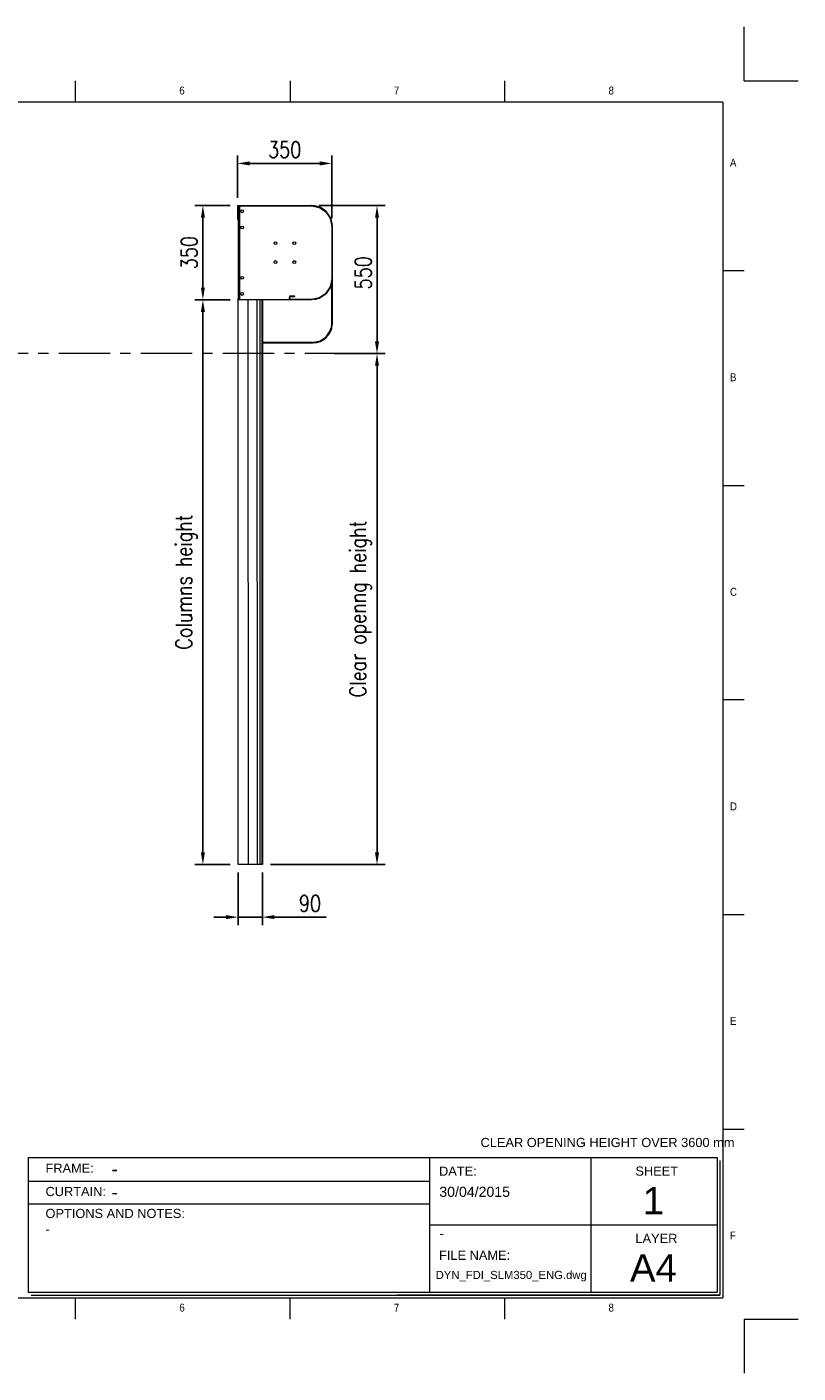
# Model space of a CAD drawing. Header units: millimetres. Extents: x 1545 to 17790, y 764 to 5765.
# Tile 5 of 5: x 5640 to 8504, y 764 to 5765. Entities that reach past the tile are written whole.
import ezdxf

# ---------------------------------------------------------------- set-up
doc = ezdxf.new("R2010")
doc.units = ezdxf.units.MM
doc.header["$LTSCALE"] = 50
doc.header["$PDSIZE"] = -1
doc.linetypes.add('CENTERX2', pattern=[20.32, 12.7, -2.54, 2.54, -2.54])
doc.layers.add('FORMAT', color=7, linetype='Continuous')
doc.styles.add('NYIP', font='romans.shx', dxfattribs={"width": 0.8})
doc.styles.add('SLDTEXTSTYLE0', font='GOTHIC.TTF', dxfattribs={"width": 0.913})
doc.styles.get("Standard").update_dxf_attribs({"font": 'GOTHIC.TTF'})
doc.dimstyles.new('STANDARD35', dxfattribs={"dimscale": 35, "dimtxt": 2, "dimasz": 1.5, "dimexe": 1, "dimexo": 1, "dimgap": 0.7, "dimtad": 1, "dimdec": 0, "dimdsep": 46, "dimtxsty": 'NYIP', "dimcen": 0, "dimclrd": 1, "dimclre": 1, "dimclrt": 2, "dimadec": 0, "dimazin": 0, "dimtfac": 1, "dimtdec": 0, "dimtix": 1, "dimtmove": 0, "dimatfit": 3, "dimfxl": 0, "dimtvp": 1, "dimtolj": 1, "dimtzin": 0, "dimarcsym": 0})

# ---------------------------------------------------------------- blocks, each defined once
blk = doc.blocks.new('A$C7C9C4F3F')
at = {"color": 7, "lineweight": 5}
for p, q in [((8295, 11245), (8295, 11504)), ((0, 1766), (199, 1766))]:
    blk.add_line(p, q, dxfattribs=at)
at = {"layer": 'FORMAT', "color": 7, "lineweight": 5}
for p, q in [((2216, 11304), (2216, 11504)), ((4209, 11504), (4209, 11304)), ((6202, 11304), (6202, 11504)), ((10188, 11304), (10188, 11504)), ((12181, 11504), (12181, 11304)), ((14174, 11304), (14174, 11504)), ((16199, 11304), (199, 11304)), ((199, 11304), (199, 199)), ((16199, 11304), (16199, 199)), ((199, 9738), (0, 9738)), ((16399, 9738), (16199, 9738)), ((0, 7745), (199, 7745)), ((16199, 7745), (16399, 7745)), ((0, 5752), (199, 5752)), ((16399, 5752), (16199, 5752)), ((0, 3759), (199, 3759)), ((16199, 3759), (16399, 3759)), ((16199, 1766), (16399, 1766)), ((8295, 0), (8295, 258)), ((199, 199), (16199, 199)), ((2224, 0), (2224, 199)), ((4018, 199), (4018, 0)), ((6210, 0), (6210, 199)), ((10188, 0), (10188, 199)), ((12181, 0), (12181, 199)), ((14174, 0), (14174, 199))]:
    blk.add_line(p, q, dxfattribs=at)
at = {"color": 7, "lineweight": 5, "char_height": 73.8, "attachment_point": 1, "style": 'SLDTEXTSTYLE0'}
for s, insert in [('1', (1203, 11450)), ('2', (3180, 11450)), ('3', (5173, 11450)), ('4', (7166, 11450)), ('5', (9159, 11450)), ('6', (11152, 11450)), ('7', (13145, 11450)), ('8', (15138, 11450)), ('A', (66, 10780)), ('A', (16266, 10780)), ('B', (66, 8787)), ('B', (16266, 8787)), ('C', (66, 6794)), ('C', (16266, 6794)), ('D', (66, 4801)), ('D', (16266, 4801)), ('E', (66, 2808)), ('1', (1012, 145)), ('2', (2988, 145)), ('3', (4981, 145)), ('4', (6974, 145))]:
    blk.add_mtext(s, dxfattribs=dict(at, insert=insert))
at = {"layer": 'FORMAT', "color": 7, "lineweight": 5, "char_height": 73.8, "attachment_point": 1, "style": 'SLDTEXTSTYLE0'}
for s, insert in [('E', (16266, 2808)), ('F', (66, 815)), ('F', (16266, 815)), ('5', (9159, 145)), ('6', (11152, 145)), ('7', (13145, 145)), ('8', (15138, 145))]:
    blk.add_mtext(s, dxfattribs=dict(at, insert=insert))
blk = doc.blocks.new('*D44')
at = {"color": 1, "lineweight": -2, "transparency": 16777216}
for p, q in [((6394.2, 5101.4), (6263.3, 5101.4)), ((6293.3, 5056.4), (6293.3, 4796.4)), ((6394.2, 4751.4), (6263.3, 4751.4))]:
    blk.add_line(p, q, dxfattribs=at)
at = {"color": 1, "transparency": 16777216}
for points in [[(6285.8, 5056.4), (6300.8, 5056.4), (6293.3, 5101.4)], [(6285.8, 4796.4), (6300.8, 4796.4), (6293.3, 4751.4)]]:
    blk.add_solid(points, dxfattribs=at)
at = {"layer": 'Defpoints', "color": 0, "transparency": 16777216}
for p in [(6424.2, 5101.4), (6293.3, 4751.4), (6424.2, 4751.4)]:
    blk.add_point(p, dxfattribs=at)
at = {"color": 2, "lineweight": 5, "transparency": 16777216, "insert": (6242.3, 4926.4), "char_height": 60, "attachment_point": 5, "rotation": 90, "style": 'NYIP'}
blk.add_mtext('\\A1;350', dxfattribs=at)
blk = doc.blocks.new('*D45')
at = {"color": 1, "lineweight": -2, "transparency": 16777216}
for p, q in [((6394.2, 4751.4), (6263.3, 4751.4)), ((6293.3, 4706.4), (6293.3, 2697.9)), ((6394.2, 2652.9), (6263.3, 2652.9))]:
    blk.add_line(p, q, dxfattribs=at)
at = {"color": 1, "transparency": 16777216}
for points in [[(6285.8, 4706.4), (6300.8, 4706.4), (6293.3, 4751.4)], [(6285.8, 2697.9), (6300.8, 2697.9), (6293.3, 2652.9)]]:
    blk.add_solid(points, dxfattribs=at)
at = {"layer": 'Defpoints', "color": 0, "transparency": 16777216}
for p in [(6424.2, 4751.4), (6293.3, 2652.9), (6424.2, 2652.9)]:
    blk.add_point(p, dxfattribs=at)
at = {"color": 2, "lineweight": 5, "transparency": 16777216, "insert": (6232.3, 3702.2), "char_height": 60, "attachment_point": 5, "rotation": 90, "style": 'NYIP'}
blk.add_mtext('\\A1;Columns height', dxfattribs=at)
blk = doc.blocks.new('*D46')
at = {"color": 1, "lineweight": -2, "transparency": 16777216}
for p, q in [((6801.8, 4551.4), (6970.1, 4551.4)), ((6940.1, 2697.9), (6940.1, 4506.4)), ((6544.2, 2652.9), (6970.1, 2652.9))]:
    blk.add_line(p, q, dxfattribs=at)
at = {"color": 1, "transparency": 16777216}
for points in [[(6932.6, 4506.4), (6947.6, 4506.4), (6940.1, 4551.4)], [(6932.6, 2697.9), (6947.6, 2697.9), (6940.1, 2652.9)]]:
    blk.add_solid(points, dxfattribs=at)
at = {"layer": 'Defpoints', "color": 0, "transparency": 16777216}
for p in [(6771.8, 4551.4), (6940.1, 4551.4), (6514.2, 2652.9)]:
    blk.add_point(p, dxfattribs=at)
at = {"color": 2, "lineweight": 5, "transparency": 16777216, "insert": (6879.1, 3602.2), "char_height": 60, "attachment_point": 5, "rotation": 90, "style": 'NYIP'}
blk.add_mtext('\\A1;Clear openng height', dxfattribs=at)
blk = doc.blocks.new('*D47')
at = {"color": 1, "lineweight": -2, "transparency": 16777216}
for p, q in [((6424.2, 2622.9), (6424.2, 2427.6)), ((6514.2, 2622.9), (6514.2, 2427.6)), ((6379.2, 2457.6), (6334.2, 2457.6)), ((6424.2, 2457.6), (6514.2, 2457.6)), ((6559.2, 2457.6), (6750.8, 2457.6))]:
    blk.add_line(p, q, dxfattribs=at)
at = {"color": 1, "transparency": 16777216}
for points in [[(6379.2, 2465.1), (6379.2, 2450.1), (6424.2, 2457.6)], [(6559.2, 2465.1), (6559.2, 2450.1), (6514.2, 2457.6)]]:
    blk.add_solid(points, dxfattribs=at)
at = {"layer": 'Defpoints', "color": 0, "transparency": 16777216}
for p in [(6424.2, 2652.9), (6514.2, 2652.9), (6514.2, 2457.6)]:
    blk.add_point(p, dxfattribs=at)
at = {"color": 2, "lineweight": 5, "transparency": 16777216, "insert": (6690.9, 2508.6), "char_height": 60, "attachment_point": 5, "style": 'NYIP'}
blk.add_mtext('\\A1;90', dxfattribs=at)
blk = doc.blocks.new('*D48')
at = {"color": 1, "lineweight": -2, "transparency": 16777216}
for p, q in [((6725, 5101.4), (6970.1, 5101.4)), ((6940.1, 4596.4), (6940.1, 5056.4)), ((6781.1, 4551.4), (6970.1, 4551.4))]:
    blk.add_line(p, q, dxfattribs=at)
at = {"color": 1, "transparency": 16777216}
for points in [[(6932.6, 5056.4), (6947.6, 5056.4), (6940.1, 5101.4)], [(6932.6, 4596.4), (6947.6, 4596.4), (6940.1, 4551.4)]]:
    blk.add_solid(points, dxfattribs=at)
at = {"layer": 'Defpoints', "color": 0, "transparency": 16777216}
for p in [(6695, 5101.4), (6940.1, 5101.4), (6751.1, 4551.4)]:
    blk.add_point(p, dxfattribs=at)
at = {"color": 2, "lineweight": 5, "transparency": 16777216, "insert": (6889.1, 4851.4), "char_height": 60, "attachment_point": 5, "rotation": 90, "style": 'NYIP'}
blk.add_mtext('\\A1;550', dxfattribs=at)
blk = doc.blocks.new('*D43')
at = {"color": 1, "lineweight": -2, "transparency": 16777216}
for p, q in [((6422.2, 5129.9), (6422.2, 5287.9)), ((6467.2, 5257.9), (6727.7, 5257.9)), ((6772.7, 5054.6), (6772.7, 5287.9))]:
    blk.add_line(p, q, dxfattribs=at)
at = {"color": 1, "transparency": 16777216}
for points in [[(6467.2, 5265.4), (6467.2, 5250.4), (6422.2, 5257.9)], [(6727.7, 5265.4), (6727.7, 5250.4), (6772.7, 5257.9)]]:
    blk.add_solid(points, dxfattribs=at)
at = {"layer": 'Defpoints', "color": 0, "transparency": 16777216}
for p in [(6772.7, 5257.9), (6422.2, 5099.9), (6772.7, 5024.6)]:
    blk.add_point(p, dxfattribs=at)
at = {"color": 2, "lineweight": 5, "transparency": 16777216, "insert": (6597.1, 5308.9), "char_height": 60, "attachment_point": 5, "style": 'NYIP'}
blk.add_mtext('\\A1;350', dxfattribs=at)

msp = doc.modelspace()

# ---------------------------------------------------------------- linework, layer by layer
at = {"color": 2, "lineweight": 5}
for p, q in [((8304.3, 5565), (8304.3, 5765)), ((8304.3, 5565), (8504.3, 5565)), ((8304.3, 963.5), (8504.3, 963.5)), ((8304.3, 963.5), (8304.3, 763.5))]:
    msp.add_line(p, q, dxfattribs=at)
at = {"lineweight": 5}
for p, q in [((6424.2, 5099.9), (6422.2, 5099.9)), ((6422.2, 5099.9), (6422.2, 5050.9)), ((6424.2, 5099.9), (6424.2, 5101.4)), ((6424.2, 5099.9), (6424.2, 5050.9)), ((6424.2, 5097.9), (6426.2, 5097.9)), ((6424.2, 5095.4), (6426.2, 5095.4)), ((6424.9, 5099.9), (6424.9, 5099.4)), ((6424.9, 5099.4), (6426.2, 5099.4)), ((6424.9, 5099.4), (6424.9, 5097.9)), ((6425.2, 5101.4), (6697, 5101.4)), ((6425.2, 5099.9), (6697, 5099.9)), ((6426.2, 5099.9), (6426.2, 5097.9)), ((6426.2, 5097.9), (6426.2, 5095.4)), ((6428.8, 5097.9), (6426.2, 5097.9)), ((6426.2, 5095.4), (6426.2, 5093.9)), ((6428.8, 5097.9), (6428.8, 5099.9)), ((6428.9, 5094.9), (6428.9, 4756.4)), ((6697, 5099.9), (6697, 5101.4)), ((6697.2, 5099.7), (6697.2, 5099.9)), ((6698.4, 5099.7), (6697.2, 5099.7)), ((6697.8, 5101.3), (6697.5, 5099.9)), ((6697.5, 5099.9), (6725.4, 5094.3)), ((6697.8, 5101.3), (6725.7, 5095.8)), ((6725.4, 5094.3), (6725.7, 5095.8)), ((6727.2, 5095.2), (6726.4, 5093.9)), ((6726.4, 5093.9), (6749.8, 5078.2)), ((6727.2, 5095.2), (6750.7, 5079.5)), ((6749.8, 5078.2), (6750.7, 5079.5)), ((6751.8, 5078.3), (6750.6, 5077.5)), ((6750.6, 5077.5), (6766.2, 5054.1)), ((6751.8, 5078.3), (6767.5, 5054.9)), ((6766.2, 5054.1), (6767.5, 5054.9)), ((6768.1, 5053.4), (6766.6, 5053.1)), ((6766.6, 5053.1), (6772.2, 5025.2)), ((6768.1, 5053.4), (6773.7, 5025.5)), ((6422.2, 5050.9), (6424.2, 5050.9)), ((6424.2, 5050.9), (6424.2, 4755.9)), ((6772, 5024.9), (6772, 5026)), ((6772.2, 5024.9), (6772, 5024.9)), ((6772.2, 5025.2), (6773.7, 5025.5)), ((6773.7, 5024.6), (6772.2, 5024.6)), ((6772.2, 5024.6), (6772.2, 4828.2)), ((6773.7, 5024.6), (6773.7, 4828.2)), ((6772.2, 4827.7), (6766.6, 4799.7)), ((6773.7, 4827.4), (6768.1, 4799.4)), ((6772, 4827.9), (6772.2, 4827.9)), ((6772, 4826.8), (6772, 4827.9)), ((6772.2, 4828.2), (6773.7, 4828.2)), ((6773.7, 4827.4), (6772.2, 4827.7)), ((6772.9, 4662.4), (6772.9, 4823.3)), ((6773.7, 4828.2), (6773.7, 4658.6)), ((6426.2, 4755.9), (6424.2, 4755.9)), ((6424.2, 4755.9), (6424.2, 4753.4)), ((6424.2, 4751.4), (6424.2, 4753.4)), ((6424.2, 4753.4), (6426.2, 4753.4)), ((6424.2, 2652.9), (6424.2, 4752.9)), ((6426.2, 4757.4), (6426.2, 4755.9)), ((6426.2, 4755.9), (6426.2, 4753.4)), ((6426.2, 4751.4), (6426.2, 4753.4)), ((6426.2, 4753.4), (6428.8, 4753.4)), ((6428.1, 4753.4), (6428.1, 4756.8)), ((6428.8, 4753.4), (6428.8, 4751.4)), ((6616.2, 4761.2), (6614.7, 4761.2)), ((6614.7, 4755.6), (6614.7, 4761.2)), ((6614.7, 4755.6), (6616.2, 4755.6)), ((6616.2, 4755.6), (6616.2, 4761.2)), ((6618.9, 4765.4), (6618.9, 4763.9)), ((6618.9, 4765.4), (6634.2, 4765.4)), ((6618.9, 4763.9), (6634.2, 4763.9)), ((6618.9, 4752.9), (6618.9, 4751.4)), ((6697.5, 4752.9), (6618.9, 4752.9)), ((6634.2, 4765.4), (6634.2, 4763.9)), ((6725.7, 4757), (6697, 4751.4)), ((6725.4, 4758.5), (6697.5, 4752.9)), ((6725.7, 4757), (6725.4, 4758.5)), ((6749.8, 4774.6), (6726.4, 4758.9)), ((6726.4, 4758.9), (6727.2, 4757.7)), ((6750.7, 4773.3), (6727.2, 4757.7)), ((6750.7, 4773.3), (6749.8, 4774.6)), ((6766.2, 4798.8), (6750.6, 4775.3)), ((6750.6, 4775.3), (6751.8, 4774.5)), ((6767.5, 4797.9), (6751.8, 4774.5)), ((6767.5, 4797.9), (6766.2, 4798.8)), ((6766.6, 4799.7), (6768.1, 4799.4)), ((6619.9, 4751.4), (6424.2, 4751.4)), ((6460.3, 4751.4), (6461.4, 2652.9)), ((6494, 4751.4), (6494.5, 2652.9)), ((6504.7, 4751.4), (6504.7, 2652.9)), ((6511.7, 4751.4), (6511.7, 2652.9)), ((6514.2, 4751.4), (6514.2, 2652.9)), ((6697, 4751.4), (6619.9, 4751.4)), ((6702.9, 4592.4), (6514.2, 4592.4)), ((6514.2, 4591.4), (6702.9, 4591.4)), ((6428.4, 2652.9), (6424.2, 2652.9)), ((6455.1, 2652.9), (6428.4, 2652.9)), ((6459.2, 2652.9), (6455.1, 2652.9)), ((6461.4, 2652.9), (6459.2, 2652.9)), ((6494, 2652.9), (6461.4, 2652.9)), ((6494.5, 2652.9), (6494, 2652.9)), ((6503.7, 2652.9), (6494.5, 2652.9)), ((6504.7, 2652.9), (6503.7, 2652.9)), ((6511.2, 2652.9), (6504.7, 2652.9)), ((6511.7, 2652.9), (6511.2, 2652.9)), ((6514.2, 2652.9), (6511.7, 2652.9)), ((6514.2, 2652.9), (6514.2, 2652.9)), ((5644.7, 1563.9), (8204, 1563.9)), ((5644.7, 1563.9), (5644.7, 1063.9)), ((7134.9, 1563.9), (7134.9, 1063.9)), ((7734.9, 1563.9), (7734.9, 1063.9)), ((8204, 1563.9), (8204, 1063.9)), ((8214.3, 1553.6), (8214.3, 1053.6)), ((5646.7, 1476.4), (7134.9, 1476.4)), ((5646.7, 1392.4), (7134.9, 1392.4)), ((7134.9, 1313.9), (8204, 1313.9)), ((5644.7, 1063.9), (8204, 1063.9)), ((5655.1, 1053.6), (8214.3, 1053.6)), ((8214.3, 1053.6), (7015.3, 1053.6)), ((7025.6, 1053.6), (8214.3, 1053.6))]:
    msp.add_line(p, q, dxfattribs=at)
at = {"color": 1, "linetype": 'CENTERX2', "lineweight": 5, "ltscale": 0.3}
msp.add_line((6862.8, 4551.4), (2794.9, 4551.4), dxfattribs=at)
at = {"lineweight": 5}
for centre in [(6439.2, 5079.9), (6439.2, 5019.9), (6562.7, 4961.4), (6632.7, 4961.4), (6562.7, 4891.4), (6632.7, 4891.4), (6439.2, 4832.9), (6439.2, 4772.9)]:
    msp.add_circle(centre, 5.25, dxfattribs=at)
for centre, radius, start, end in [((6426.2, 5097.9), 4, 311.8744, 318.1256), ((6697, 5097.2), 4.17, 78.75, 90), ((6697, 5097.2), 2.67, 78.75, 90), ((6697.6, 5026.6), 75, 17.7481, 72.2552), ((6697.2, 5024.9), 75, 20.3257, 69.6743), ((6724.9, 5091.7), 2.67, 56.25, 78.75), ((6724.9, 5091.7), 4.17, 56.25, 78.75), ((6748.4, 5076), 2.67, 33.75, 56.25), ((6748.4, 5076), 4.17, 33.75, 56.25), ((6764, 5052.6), 2.67, 11.25, 33.75), ((6764, 5052.6), 4.17, 11.25, 33.75), ((6769.6, 5024.6), 2.67, 0, 11.25), ((6769.6, 5024.6), 4.17, 0, 11.25), ((6697.2, 4827.9), 75, 290.3257, 339.6743), ((6769.6, 4828.2), 2.67, 348.75, 0), ((6769.6, 4828.2), 4.17, 348.75, 0), ((6426.2, 4753.4), 4, 41.8744, 48.1256), ((6618.9, 4761.2), 4.17, 90, 180), ((6618.9, 4755.6), 4.17, 180, 270), ((6618.9, 4761.2), 2.67, 90, 180), ((6618.9, 4755.6), 2.67, 180, 270), ((6724.9, 4761.1), 2.67, 281.25, 303.75), ((6724.9, 4761.1), 4.17, 281.25, 303.75), ((6748.4, 4776.8), 2.67, 303.75, 326.25), ((6748.4, 4776.8), 4.17, 303.75, 326.25), ((6764, 4800.3), 2.67, 326.25, 348.75), ((6764, 4800.3), 4.17, 326.25, 348.75), ((6702.9, 4662.4), 70, 270, 0), ((6702.9, 4662.4), 71, 270, 356.906), ((6697.6, 4667.1), 75, 287.7448, 342.2552)]:
    msp.add_arc(centre, radius, start, end, dxfattribs=at)
for points, knots in [([(6428.9, 5094.9), (6428.6, 5094.8), (6428.1, 5094.4), (6427.2, 5094.1), (6426.3, 5093.9), (6425.5, 5093.9), (6424.9, 5094), (6424.5, 5094.3), (6424.3, 5094.8), (6424.3, 5095.1), (6424.2, 5095.4)], [0, 0, 0, 0, 0.12383, 0.246082, 0.370381, 0.500169, 0.629239, 0.751049, 0.857242, 1, 1, 1, 1]), ([(6426.7, 5094), (6426.7, 5094), (6426.6, 5094.1), (6426.4, 5094.3), (6426.3, 5094.8), (6426.3, 5095.2), (6426.2, 5095.4)], [0, 0, 0, 0, 0.069303, 0.344255, 0.611255, 1, 1, 1, 1]), ([(6428.8, 5099.9), (6429, 5099.9), (6429.4, 5099.9), (6429.8, 5099.7), (6430.1, 5099.3), (6430.3, 5098.6), (6430.2, 5097.9), (6430.1, 5097), (6429.7, 5096.1), (6429.4, 5095.6), (6429.2, 5095.2)], [0, 0, 0, 0, 0.122112, 0.243439, 0.368122, 0.499997, 0.628693, 0.750944, 0.85668, 1, 1, 1, 1]), ([(6428.8, 5097.9), (6429, 5097.9), (6429.4, 5097.9), (6429.8, 5097.8), (6430.1, 5097.6), (6430.1, 5097.5), (6430.1, 5097.4)], [0, 0, 0, 0, 0.33971, 0.642702, 0.924422, 1, 1, 1, 1]), ([(6697.6, 5101.5), (6699.1, 5101.5), (6702.2, 5101.4), (6706.8, 5101.2), (6711.1, 5100.6), (6715.7, 5099.6), (6718.8, 5098.6), (6720.4, 5098)], [0, 0, 0, 0, 0.203018, 0.399612, 0.582113, 0.776353, 1, 1, 1, 1]), ([(6723.3, 5095.2), (6722.3, 5095.7), (6720.6, 5096.4), (6718.1, 5097.4), (6715.7, 5098.1), (6713.2, 5098.6), (6710.6, 5099.1), (6708.9, 5099.2), (6708, 5099.3)], [0, 0, 0, 0, 0.196587, 0.353501, 0.502955, 0.67106, 0.834676, 1, 1, 1, 1]), ([(6771.7, 5035.5), (6771.7, 5035.5), (6771.6, 5036.5), (6771.4, 5037.8), (6771.2, 5039.5), (6771, 5040.8), (6770.7, 5042.1), (6770.4, 5043.4), (6770, 5044.8), (6769.4, 5046.5), (6768.6, 5048.6), (6768, 5050.1), (6767.6, 5051)], [0, 0, 0, 0, 0.004521, 0.172011, 0.25238, 0.333936, 0.41672, 0.500767, 0.586115, 0.689453, 0.827396, 1, 1, 1, 1]), ([(6767.6, 4801.9), (6768, 4802.8), (6768.8, 4804.6), (6769.7, 4807.1), (6770.4, 4809.5), (6771, 4812), (6771.4, 4814.6), (6771.6, 4816.3), (6771.6, 4817.2)], [0, 0, 0, 0, 0.196605, 0.353513, 0.502955, 0.671059, 0.834677, 1, 1, 1, 1]), ([(6424.2, 4755.9), (6424.3, 4756.2), (6424.3, 4756.6), (6424.5, 4757), (6424.9, 4757.3), (6425.5, 4757.4), (6426.3, 4757.4), (6427.1, 4757.3), (6428, 4756.9), (6428.6, 4756.6), (6428.9, 4756.4)], [0, 0, 0, 0, 0.122112, 0.24344, 0.368122, 0.499997, 0.628696, 0.750947, 0.856681, 1, 1, 1, 1]), ([(6426.2, 4755.9), (6426.3, 4756.2), (6426.3, 4756.5), (6426.4, 4757), (6426.5, 4757.2), (6426.7, 4757.3), (6426.7, 4757.3)], [0, 0, 0, 0, 0.340513, 0.644226, 0.926615, 1, 1, 1, 1]), ([(6429.2, 4756.1), (6429.4, 4755.8), (6429.7, 4755.3), (6430.1, 4754.4), (6430.2, 4753.5), (6430.3, 4752.7), (6430.1, 4752.1), (6429.9, 4751.7), (6429.4, 4751.5), (6429, 4751.4), (6428.8, 4751.4)], [0, 0, 0, 0, 0.123829, 0.246084, 0.370381, 0.500169, 0.62924, 0.751051, 0.857244, 1, 1, 1, 1]), ([(6430.1, 4753.9), (6430.1, 4753.9), (6430.1, 4753.7), (6429.9, 4753.6), (6429.4, 4753.4), (6429, 4753.4), (6428.8, 4753.4)], [0, 0, 0, 0, 0.069296, 0.344255, 0.61126, 1, 1, 1, 1]), ([(6707.9, 4753.5), (6707.9, 4753.5), (6708.8, 4753.6), (6710.1, 4753.7), (6711.9, 4754), (6713.2, 4754.2), (6714.5, 4754.5), (6715.8, 4754.8), (6717.2, 4755.2), (6718.8, 4755.7), (6720.9, 4756.5), (6722.4, 4757.2), (6723.3, 4757.6)], [0, 0, 0, 0, 0.004521, 0.172011, 0.252381, 0.333937, 0.41672, 0.500766, 0.586115, 0.689453, 0.827395, 1, 1, 1, 1]), ([(6772.9, 4667.1), (6772.9, 4665.5), (6772.9, 4662.4), (6772.1, 4657.9), (6771.6, 4653.5), (6770.6, 4649), (6769.5, 4645.9), (6769, 4644.3)], [0, 0, 0, 0, 0.203018, 0.399612, 0.582113, 0.776353, 1, 1, 1, 1]), ([(6720.4, 4595.7), (6718.5, 4595), (6714.8, 4593.8), (6709.2, 4592.8), (6705.6, 4592.5), (6703.8, 4592.4)], [0, 0, 0, 0, 0.350323, 0.688737, 1, 1, 1, 1])]:
    msp.add_open_spline(points, degree=3, knots=knots, dxfattribs=at)

# ---------------------------------------------------------------- block references
at = {"lineweight": 5, "xscale": 0.4, "yscale": 0.4, "zscale": 0.4}
msp.add_blockref('A$C7C9C4F3F', (1744.9, 963.5), dxfattribs=at)

# ---------------------------------------------------------------- texts
at = {"lineweight": 5}
for s, insert, char_height, width, attachment_point in [('{\\fArial|b0|i0|c0|p34;CLEAR OPENING HEIGHT OVER 3600 mm}', (7796.4, 1637.3), 34.043, 1130.977, 2), ('{\\fArial|b0|i0|c0|p34;FRAME:}', (5708.6, 1541.9), 34.043, 578.728, 1), ('{\\fArial|b0|i0|c0|p34;-}', (5953.6, 1547.1), 50, 1057.823, 1), ('{\\fArial|b0|i0|c0|p34;DATE:}', (7170.6, 1531), 34.043, 578.728, 1), ('{\\fArial|b0|i0|c0|p34;SHEET}', (7900.1, 1531), 34.043, 578.728, 1), ('{\\fArial|b0|i0|c0|p34;CURTAIN:}', (5708.6, 1455.2), 34.043, 578.728, 1), ('{\\fArial|b0|i0|c0|p34;\\H0.752x;30/04/2015}', (7171.5, 1455.9), 50, 1044.717, 1), ('{\\fArial|b0|i0|c0|p34;1}', (7966.9, 1455.1), 102, 223.943, 2), ('{\\fArial|b0|i0|c0|p34;-}', (5953.6, 1460.8), 50, 1057.823, 1), ('{\\fArial|b0|i0|c0|p34;OPTIONS AND NOTES:}', (5708.6, 1373.7), 34.043, 578.728, 1), ('{\\fArial|b0|i0|c0|p34;-}', (5708.6, 1315.3), 34.043, 578.728, 1), ('{\\fArial|b0|i0|c0|p34;\\H0.752x;-}', (7171.5, 1301.4), 50, 1044.717, 1), ('{\\fArial|b0|i0|c0|p34;LAYER}', (7900.1, 1281), 34.043, 578.728, 1), ('{\\fArial|b0|i0|c0|p34;FILE NAME:}', (7170.6, 1218.3), 34.043, 578.728, 1), ('{\\fArial|b0|i0|c0|p34;A4}', (7966.9, 1205.1), 102, 223.943, 2), ('{\\fArial|b0|i0|c0|p34;DYN_FDI_SLM350_ENG.dwg}', (7158, 1143.2), 30, 1044.717, 1)]:
    msp.add_mtext(s, dxfattribs=dict(at, insert=insert, char_height=char_height, width=width, attachment_point=attachment_point))

# ---------------------------------------------------------------- dimensions: what is measured, and where the dimension line sits
at = {"color": 1, "lineweight": 5}
for base, p1, p2, picture, middle in [((6772.74832, 5257.88023), (6422.24833, 5099.91118), (6772.74832, 5024.64822), '*D43', (6597.05008, 5257.88023)), ((6514.2, 2457.6), (6424.2, 2652.9), (6514.2, 2652.9), '*D47', (6690.9, 2457.6))]:
    dim = msp.add_linear_dim(base=base, p1=p1, p2=p2, dimstyle='STANDARD35', override={"dimscale": 30}, dxfattribs=at)
    dim.commit()
    dim.dimension.update_dxf_attribs({"geometry": picture, "text_midpoint": middle, "dimtype": 160})
dim = msp.add_linear_dim(base=(6293.3, 4751.4), p1=(6424.2, 5101.4), p2=(6424.2, 4751.4), angle=90, dimstyle='STANDARD35', override={"dimscale": 30}, dxfattribs=at)
dim.commit()
dim.dimension.update_dxf_attribs({"geometry": '*D44', "text_midpoint": (6242.3, 4926.4)})
dim = msp.add_linear_dim(base=(6940.1, 5101.4), p1=(6751.1, 4551.4), p2=(6695, 5101.4), angle=90, dimstyle='STANDARD35', override={"dimscale": 30}, dxfattribs=at)
dim.commit()
dim.dimension.update_dxf_attribs({"geometry": '*D48', "text_midpoint": (6940.1, 4851.4), "dimtype": 160})
for base, p1, p2, text, picture, middle in [((6293.3, 2652.9), (6424.2, 4751.4), (6424.2, 2652.9), 'Columns height', '*D45', (6232.3, 3702.2)), ((6940.1, 4551.4), (6514.2, 2652.9), (6771.8, 4551.4), 'Clear openng height', '*D46', (6879.1, 3602.2))]:
    dim = msp.add_linear_dim(base=base, p1=p1, p2=p2, angle=90, text=text, dimstyle='STANDARD35', override={"dimscale": 30}, dxfattribs=at)
    dim.commit()
    dim.dimension.update_dxf_attribs({"geometry": picture, "text_midpoint": middle})

doc.saveas('drawing.dxf')
